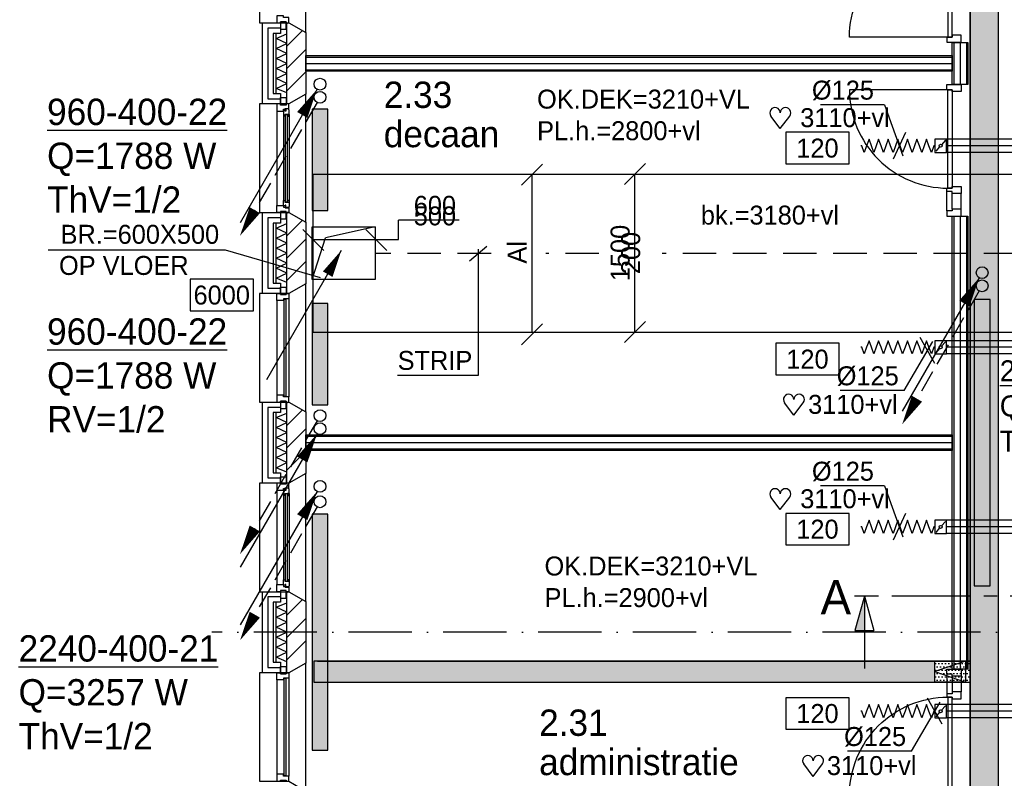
# Model space of a CAD drawing. Extents: x -1448 to 118900, y -195097 to 442500.
# Tile 61 of 103: x 63840 to 73186, y 381986 to 389188. Entities that reach past the tile are written whole.
import ezdxf
from ezdxf.enums import TextEntityAlignment as Align

# ---------------------------------------------------------------- set-up
doc = ezdxf.new("R2010")
doc.units = 0
doc.header["$LTSCALE"] = 100
for name, pattern in [('CENTER2', [11.25, 7.5, -1.25, 1.25, -1.25]), ('DASHDOT', [9, 6, -1.5, 0, -1.5]), ('HIDDEN2', [4.7625, 3.175, -1.5875]), ('LURETOUR', [6, 4, -2])]:
    doc.linetypes.add(name, pattern=pattern)
doc.layers.get('0').update_dxf_attribs({"linetype": 'CONTINUOUS'})
for name, color, linetype in [('AL$7----_STRAMIEN', 1, 'DASHDOT'), ('AL21----_BUITENWAND', 4, 'CONTINUOUS'), ('AL21K---_ISOLATIE', 1, 'CONTINUOUS'), ('AL22----_BINNENWAND', 7, 'CONTINUOUS'), ('AL28----_KONSTRUKTIE', 3, 'CONTINUOUS'), ('AL31----_BUITENKOZ', 7, 'CONTINUOUS'), ('AL32----_BINNENKOZ', 7, 'CONTINUOUS'), ('AL32----_DRAAIRICHTING', 1, 'CONTINUOUS'), ('ALL-----_REFLIJNEN', 8, 'CONTINUOUS'), ('ALXA3---_VOLZWART', 14, 'CONTINUOUS'), ('ALXAB---_PREFABBETON', 1, 'CONTINUOUS'), ('BL$2----', 7, 'CONTINUOUS'), ('BOUW', 8, 'CONTINUOUS'), ('DOORSNEDE', 1, 'CONTINUOUS'), ('KABELGOOT1', 8, 'CONTINUOUS'), ('WI561---', 1, 'CONTINUOUS'), ('WL561---', 4, 'CONTINUOUS'), ('WL561---_AANVOER', 4, 'CONTINUOUS'), ('WL561---_RETOUR', 4, 'CONTINUOUS'), ('WL570---', 3, 'CONTINUOUS'), ('WL570---_HARTLIJN', 1, 'CONTINUOUS'), ('WL570---_RETOUR', 3, 'CONTINUOUS'), ('WL570---_TOEVOER', 3, 'CONTINUOUS'), ('WM570---', 1, 'CONTINUOUS')]:
    doc.layers.add(name, color=color, linetype=linetype)
doc.styles.add('BURO-018', font='BUROFONT.shx', dxfattribs={"height": 180})
doc.styles.add('BURO-025', font='BUROFONT.shx', dxfattribs={"height": 250})
doc.styles.add('BURO-050', font='BUROFONT.shx', dxfattribs={"height": 500})
pattern_1 = [(0, (0, 558400.235), (15.875, 31.75), [0, -31.75])]

# ---------------------------------------------------------------- blocks, each defined once
blk = doc.blocks.new('2322401')
at = {"color": 0, "linetype": 'CONTINUOUS'}
for p, q in [((-0.5, 0.5, 1), (-0.5, 0.5)), ((-0.5, 0.5, 1), (-0.5, -0.5, 1)), ((0.5, 0.5, 1), (-0.5, 0.5, 1)), ((0.5, 0.5), (-0.5, 0.5)), ((-0.5, 0.5), (-0.5, -0.5)), ((0.5, 0.5, 1), (0.5, 0.5)), ((0.5, -0.5, 1), (0.5, 0.5, 1)), ((0.5, -0.5), (0.5, 0.5)), ((-0.5, -0.5, 1), (-0.5, -0.5)), ((-0.5, -0.5, 1), (0.5, -0.5, 1)), ((-0.5, -0.5), (0.5, -0.5)), ((0.5, -0.5, 1), (0.5, -0.5))]:
    blk.add_line(p, q, dxfattribs=at)
blk = doc.blocks.new('LDV4107')
at = {"color": 0, "linetype": 'CONTINUOUS'}
blk.add_line((-0.25, -0.433), (-6.75, -11.691), dxfattribs=at)
blk.add_lwpolyline([(-0.25, -0.433, 0, 1, 0), (-1.5, -2.598, 1, 1, 0)], format="xyseb", dxfattribs=at)
blk.add_circle((0, 0), 0.5, dxfattribs=at)
blk = doc.blocks.new('LDV2108')
at = {"color": 0, "linetype": 'CONTINUOUS'}
for p, q in [((-0.25, -0.433), (-1.187, -2.057)), ((-1.562, -2.706), (-2.5, -4.33)), ((-2.875, -4.98), (-3.812, -6.603)), ((-4.187, -7.253), (-5.125, -8.877)), ((-5.5, -9.526), (-6.437, -11.15))]:
    blk.add_line(p, q, dxfattribs=at)
blk.add_lwpolyline([(-6.75, -11.691, 0, 1, 0), (-5.5, -9.526, 1, 1, 0)], format="xyseb", dxfattribs=at)
blk.add_circle((0, 0), 0.5, dxfattribs=at)
blk = doc.blocks.new('CVHATCH1')
at = {"color": 0, "linetype": 'CONTINUOUS'}
blk.add_solid([(-0.5, -0.5), (0.5, -0.5), (-0.5, 0.5), (0.5, 0.5)], dxfattribs=at)
blk = doc.blocks.new('EH100000')
at = {"linetype": 'BYBLOCK'}
for p, q in [((1, 0.5), (0, 0.5)), ((1, 0.5, 1), (0, 0.5, 1)), ((0, -0.5, 1), (1, -0.5, 1)), ((1, -0.5), (0, -0.5))]:
    blk.add_line(p, q, dxfattribs=at)
at = {"linetype": 'BYBLOCK', "invisible_edges": 15}
for points in [[(1, -0.5), (0, -0.5), (0, 0.5), (1, 0.5)], [(0, 0.5), (1, 0.5), (1, 0.5, 1), (0, 0.5, 1)], [(0, -0.5, 1), (1, -0.5, 1), (1, -0.5), (0, -0.5)]]:
    blk.add_3dface(points, dxfattribs=at)
blk = doc.blocks.new('EH100001')
at = {"linetype": 'BYBLOCK'}
for p, q in [((1, 0.5, 1), (0, 0.5, 1)), ((0, -0.5, 1), (1, -0.5, 1))]:
    blk.add_line(p, q, dxfattribs=at)
blk.add_lwpolyline([(0, -0.5), (1, 0), (0, 0.5)], dxfattribs=at)
blk.add_lwpolyline([(0, -0.5), (1, 0), (0, 0.5)], dxfattribs=at)
blk.add_lwpolyline([(1, -0.5), (0, -0.5), (0, 0.5), (1, 0.5)], close=True, dxfattribs=at)
at = {"linetype": 'BYBLOCK', "invisible_edges": 15}
for points in [[(1, -0.5), (0, -0.5), (0, 0.5), (1, 0.5)], [(0, 0.5), (1, 0.5), (1, 0.5, 1), (0, 0.5, 1)], [(0, -0.5, 1), (1, -0.5, 1), (1, -0.5), (0, -0.5)]]:
    blk.add_3dface(points, dxfattribs=at)
blk = doc.blocks.new('EH100005')
blk.add_lwpolyline([(-1, -0.5), (0, -0.5), (0, 0.5), (-1, 0.5)])
blk = doc.blocks.new('LU-1D-K-7D')
at = {"color": 0, "linetype": 'CONTINUOUS'}
for p, q in [((-0.5, 62.5), (0.5, 62.5)), ((-0.5, -62.5), (0.5, -62.5))]:
    blk.add_line(p, q, dxfattribs=at)
at = {"layer": 'WL570---_HARTLIJN', "linetype": 'CENTER2'}
blk.add_line((-0.5, 0), (0.5, 0), dxfattribs=at)
blk = doc.blocks.new('*U63', base_point=(73844.3, 38488.7))
at = {"layer": 'WM570---', "linetype": 'CONTINUOUS'}
for p, q in [((73703.4, 38877), (73097, 38877)), ((73703.4, 38877), (73878.4, 38394.7)), ((73904, 38616.4), (73784.6, 38361))]:
    blk.add_line(p, q, dxfattribs=at)
at = {"layer": 'WM570---', "linetype": 'CONTINUOUS', "style": 'BURO-018'}
blk.add_text('%%c125', height=180, dxfattribs=at).set_placement((73603.4, 38927), align=Align.RIGHT)
blk = doc.blocks.new('LU-1D-F-7D2BC')
at = {"color": 0, "linetype": 'CONTINUOUS'}
for p, q in [((-350, 0), (-341.2, 0)), ((-341.2, 0), (-318.5, 62.5)), ((-318.5, 62.5), (-295.7, 0)), ((-295.7, 0), (-273, -62.5)), ((-273, -62.5), (-250.2, 0)), ((-250.2, 0), (-227.5, 62.5)), ((-227.5, 62.5), (-204.7, 0)), ((-204.7, 0), (-182, -62.5)), ((-182, -62.5), (-159.2, 0)), ((-159.2, 0), (-136.5, 62.5)), ((-136.5, 62.5), (-113.7, 0)), ((-113.7, 0), (-91, -62.5)), ((-91, -62.5), (-68.2, 0)), ((-68.2, 0), (-45.5, 62.5)), ((-45.5, 62.5), (-22.7, 0)), ((-22.7, 0), (0, -62.5)), ((0, -62.5), (22.7, 0)), ((22.7, 0), (45.5, 62.5)), ((45.5, 62.5), (68.2, 0)), ((68.2, 0), (91, -62.5)), ((91, -62.5), (113.7, 0)), ((113.7, 0), (136.5, 62.5)), ((136.5, 62.5), (159.2, 0)), ((159.2, 0), (182, -62.5)), ((182, -62.5), (204.7, 0)), ((204.7, 0), (227.5, 62.5)), ((227.5, 62.5), (250.2, 0)), ((250.2, 0), (273, -62.5)), ((273, -62.5), (295.7, 0)), ((295.7, 0), (318.5, 62.5)), ((318.5, 62.5), (341.2, 0)), ((341.2, 0), (350, 0))]:
    blk.add_line(p, q, dxfattribs=at)
blk = doc.blocks.new('LU-ORND')
at = {"color": 0, "linetype": 'CONTINUOUS'}
for p, q in [((-3, 1.5), (-3, -1.5)), ((3, 1.5), (-3, 1.5)), ((3, -1.5), (3, 1.5)), ((-3, -1.5), (3, -1.5))]:
    blk.add_line(p, q, dxfattribs=at)
blk = doc.blocks.new('HART')
at = {"color": 1}
for q in [(-39.7, 52.4), (39.7, 52.4)]:
    blk.add_line((0, 0), q, dxfattribs=at)
for centre, start, end in [((-22.1, 65.7), 0, 217.1867), ((22.1, 65.7), 322.8133, 180)]:
    blk.add_arc(centre, 22.1, start, end, dxfattribs=at)
blk = doc.blocks.new('LU-1D-KL-7D70')
at = {"color": 0, "linetype": 'CONTINUOUS'}
for p, q in [((-56.4, 62.5), (-56.4, -62.5)), ((56.4, 62.5), (-56.4, 62.5)), ((47, 52), (9.5, 10.5)), ((56.4, -62.5), (56.4, 62.5)), ((-56.4, -62.5), (56.4, -62.5)), ((-9.5, -10.5), (-47, -52))]:
    blk.add_line(p, q, dxfattribs=at)
blk.add_circle((0, 0), 14.1, dxfattribs=at)
blk = doc.blocks.new('*U131', base_point=(73330.6, 24160.6))
at = {"color": 0, "linetype": 'CONTINUOUS'}
for p, q in [((73143.9, 23842.9), (73418, 24309.3)), ((73437.3, 24100.7), (73297.3, 24345.4)), ((73143.9, 23842.9), (72537.5, 23842.9))]:
    blk.add_line(p, q, dxfattribs=at)
at = {"layer": 'WM570---', "linetype": 'CONTINUOUS', "style": 'BURO-018'}
blk.add_text('%%c125', height=180, dxfattribs=at).set_placement((73093.9, 23892.9), align=Align.RIGHT)
blk = doc.blocks.new('LU-PIJL1')
at = {"color": 0, "linetype": 'CONTINUOUS'}
blk.add_line((0, 0), (10.12, 17.54), dxfattribs=at)
blk.add_lwpolyline([(10.12, 17.54, 0, 1.5, 0), (8.25, 14.29, 1.5, 1.5, 0)], format="xyseb", dxfattribs=at)
blk = doc.blocks.new('LU-2-KUZ')
at = {"color": 0, "linetype": 'HIDDEN2'}
for p, q in [((-0.5, 0.5), (0.5, 0.5)), ((-0.5, -0.5), (-0.5, 0.5)), ((0.5, 0.5), (-0.289, 0.289)), ((0.5, 0.5), (0.5, -0.5)), ((-0.5, -0.5), (-0.289, 0.289)), ((0.5, -0.5), (-0.5, -0.5))]:
    blk.add_line(p, q, dxfattribs=at)
blk = doc.blocks.new('CVRINFO2')
at = {"color": 0, "linetype": 'CONTINUOUS', "style": 'BURO-025'}
for tag, p in [('CV_TEXT125', (0, 0)), ('CV_TEXT225', (0, -4.167)), ('CV_TEXT325', (0, -8.333)), ('CV_TEXT425', (0, -12.5))]:
    blk.add_attdef(tag, p, '', height=2.5, dxfattribs=at)
blk = doc.blocks.new('LU-2D-K-5DC')
at = {"color": 0, "linetype": 'CONTINUOUS'}
for p, q in [((-0.5, 750), (0.5, 750)), ((-0.5, -750), (0.5, -750))]:
    blk.add_line(p, q, dxfattribs=at)
blk = doc.blocks.new('*U228', base_point=(69679, 386972.9))
at = {"layer": 'WM570---', "linetype": 'CONTINUOUS'}
for p, q in [((69778.7, 387822.6), (69579.3, 387623.2)), ((69679, 386222.9), (69679, 387722.9)), ((69778.7, 386322.6), (69579.3, 386123.2))]:
    blk.add_line(p, q, dxfattribs=at)
at = {"layer": 'WM570---', "linetype": 'CONTINUOUS', "style": 'BURO-018'}
for s, p in [('1500', (69629, 386972.9)), ('200', (69729, 386972.9))]:
    blk.add_text(s, height=180, rotation=90, dxfattribs=at).set_placement(p, align=Align.CENTER)

msp = doc.modelspace()

# ---------------------------------------------------------------- hatches: boundary and pattern name
at = {"layer": 'KABELGOOT1'}
h = msp.add_hatch(dxfattribs=at)
h.set_pattern_fill('DOTS', color=256, scale=20, style=0)
h.set_pattern_definition(pattern_1)
h.paths.add_polyline_path([(73131.1, 392236.3), (72861.1, 392236.3), (72861.1, 378743.3), (73131.1, 378743.3)])
h = msp.add_hatch(dxfattribs=at)
h.set_pattern_fill('DOTS', color=256, scale=20, style=0)
h.set_pattern_definition(pattern_1)
h.paths.add_polyline_path([(72526.4, 382899.6), (72526.4, 383099.3), (66630.1, 383099.3), (66630.1, 382899.6)])
h = msp.add_hatch(dxfattribs=at)
h.set_pattern_fill('DOTS', color=256, scale=20, style=0)
h.set_pattern_definition([(0, (0, 560400.235), (15.875, 31.75), [0, -31.75])])
h.paths.add_polyline_path([(72526.6, 383099.6), (72526.6, 382899.3), (72859.1, 382899.3), (72859.1, 383099.3), (72799.1, 383099.3), (72799.1, 383099.6)])

# ---------------------------------------------------------------- linework, layer by layer
at = {"layer": 'AL$7----_STRAMIEN', "color": 1}
msp.add_line((83762.6, 383372.7), (65664.7, 383372.7), dxfattribs=at)
at = {"layer": 'AL21----_BUITENWAND', "color": 8}
for p, q in [((66145.4, 388387.7), (66145.4, 389157.7)), ((66145.4, 389157.7), (66314.4, 389157.7)), ((66314.4, 389157.7), (66314.4, 389057.7)), ((66314.4, 389057.7), (66245.4, 389057.7)), ((66245.4, 389057.7), (66245.4, 388487.7)), ((66245.4, 388487.7), (66314.4, 388487.7)), ((66314.4, 388487.7), (66314.4, 388387.7)), ((66314.4, 388387.7), (66145.4, 388387.7)), ((66145.4, 386587.7), (66145.4, 387357.7)), ((66145.4, 387357.7), (66314.4, 387357.7)), ((66314.4, 387357.7), (66314.4, 387257.7)), ((66314.4, 387257.7), (66245.4, 387257.7)), ((66245.4, 387257.7), (66245.4, 386687.7)), ((66245.4, 386687.7), (66314.4, 386687.7)), ((66314.4, 386687.7), (66314.4, 386587.7)), ((66314.4, 386587.7), (66145.4, 386587.7)), ((66145.4, 384787.7), (66145.4, 385557.7)), ((66145.4, 385557.7), (66314.4, 385557.7)), ((66314.4, 385557.7), (66314.4, 385457.7)), ((66314.4, 385457.7), (66245.4, 385457.7)), ((66245.4, 385457.7), (66245.4, 384887.7)), ((66245.4, 384887.7), (66314.4, 384887.7)), ((66314.4, 384887.7), (66314.4, 384787.7)), ((66314.4, 384787.7), (66145.4, 384787.7)), ((66145.4, 382987.7), (66145.4, 383757.7)), ((66145.4, 383757.7), (66314.4, 383757.7)), ((66314.4, 383757.7), (66314.4, 383657.7)), ((66314.4, 383657.7), (66245.4, 383657.7)), ((66245.4, 383657.7), (66245.4, 383087.7)), ((66245.4, 383087.7), (66314.4, 383087.7)), ((66314.4, 383087.7), (66314.4, 382987.7)), ((66314.4, 382987.7), (66145.4, 382987.7))]:
    msp.add_line(p, q, dxfattribs=at)
at = {"layer": 'AL21K---_ISOLATIE', "color": 8, "linetype": 'CONTINUOUS'}
for p, q in [((66275.4, 388487.7), (66275.4, 389057.7)), ((66275.4, 389010.2), (66375.4, 389053.5)), ((66375.4, 388962.7), (66275.4, 389010.2)), ((66375.4, 388487.7), (66375.4, 389057.7)), ((66275.4, 388915.2), (66375.4, 388962.7)), ((66375.4, 388867.7), (66275.4, 388915.2)), ((66275.4, 388820.2), (66375.4, 388867.7)), ((66375.4, 388772.7), (66275.4, 388820.2)), ((66275.4, 388725.2), (66375.4, 388772.7)), ((66375.4, 388677.7), (66275.4, 388725.2)), ((66275.4, 388630.2), (66375.4, 388677.7)), ((66375.4, 388582.7), (66275.4, 388630.2)), ((66275.4, 388535.2), (66375.4, 388582.7)), ((66375.4, 388491.9), (66275.4, 388535.2)), ((66275.4, 386687.7), (66275.4, 387257.7)), ((66275.4, 387210.2), (66375.4, 387253.5)), ((66375.4, 386687.7), (66375.4, 387257.7)), ((66375.4, 387162.7), (66275.4, 387210.2)), ((66275.4, 387115.2), (66375.4, 387162.7)), ((66375.4, 387067.7), (66275.4, 387115.2)), ((66275.4, 387020.2), (66375.4, 387067.7)), ((66375.4, 386972.7), (66275.4, 387020.2)), ((66275.4, 386925.2), (66375.4, 386972.7)), ((66375.4, 386877.7), (66275.4, 386925.2)), ((66275.4, 386830.2), (66375.4, 386877.7)), ((66375.4, 386782.7), (66275.4, 386830.2)), ((66275.4, 386735.2), (66375.4, 386782.7)), ((66375.4, 386691.9), (66275.4, 386735.2)), ((66275.4, 384887.7), (66275.4, 385457.7)), ((66275.4, 385410.2), (66375.4, 385453.5)), ((66375.4, 384887.7), (66375.4, 385457.7)), ((66375.4, 385362.7), (66275.4, 385410.2)), ((66275.4, 385315.2), (66375.4, 385362.7)), ((66375.4, 385267.7), (66275.4, 385315.2)), ((66275.4, 385220.2), (66375.4, 385267.7)), ((66375.4, 385172.7), (66275.4, 385220.2)), ((66275.4, 385125.2), (66375.4, 385172.7)), ((66375.4, 385077.7), (66275.4, 385125.2)), ((66275.4, 385030.2), (66375.4, 385077.7)), ((66375.4, 384982.7), (66275.4, 385030.2)), ((66275.4, 384935.2), (66375.4, 384982.7)), ((66375.4, 384891.9), (66275.4, 384935.2)), ((66275.4, 383087.7), (66275.4, 383657.7)), ((66275.4, 383610.2), (66375.4, 383653.5)), ((66375.4, 383562.7), (66275.4, 383610.2)), ((66375.4, 383087.7), (66375.4, 383657.7)), ((66275.4, 383515.2), (66375.4, 383562.7)), ((66375.4, 383467.7), (66275.4, 383515.2)), ((66275.4, 383420.2), (66375.4, 383467.7)), ((66375.4, 383372.7), (66275.4, 383420.2)), ((66275.4, 383325.2), (66375.4, 383372.7)), ((66375.4, 383277.7), (66275.4, 383325.2)), ((66275.4, 383230.2), (66375.4, 383277.7)), ((66375.4, 383182.7), (66275.4, 383230.2)), ((66275.4, 383135.2), (66375.4, 383182.7)), ((66375.4, 383091.9), (66275.4, 383135.2))]:
    msp.add_line(p, q, dxfattribs=at)
at = {"layer": 'AL22----_BINNENWAND', "color": 8}
for p, q in [((72690.4, 388572.7), (72690.4, 388972.7)), ((72690.4, 388972.7), (72840.4, 388972.7)), ((72840.4, 388972.7), (72840.4, 388572.7)), ((66555.4, 388847.7), (72690.4, 388847.7)), ((66555.4, 388697.7), (66555.4, 388847.7)), ((72690.4, 388847.7), (72690.4, 388697.7)), ((72690.4, 388697.7), (66555.4, 388697.7)), ((72840.4, 388572.7), (72690.4, 388572.7)), ((72690.4, 383023.8), (72690.4, 387321.7)), ((72690.4, 387321.7), (72840.4, 387321.7)), ((72840.4, 387321.7), (72840.4, 383023.8)), ((66555.4, 385247.7), (72690.4, 385247.7)), ((66555.4, 385097.7), (66555.4, 385247.7)), ((72690.4, 385247.7), (72690.4, 385097.7)), ((72690.4, 385097.7), (66555.4, 385097.7)), ((72840.4, 383023.8), (72690.4, 383023.8))]:
    msp.add_line(p, q, dxfattribs=at)
at = {"layer": 'AL22----_BINNENWAND', "color": 8, "linetype": 'CONTINUOUS'}
for p, q in [((72705.4, 388972.7), (72705.4, 388572.7)), ((72825.4, 388972.7), (72825.4, 388572.7)), ((66555.4, 388832.7), (72690.4, 388832.7)), ((66555.4, 388712.7), (72690.4, 388712.7)), ((72705.4, 387321.7), (72705.4, 383023.8)), ((72825.4, 387321.7), (72825.4, 383023.8)), ((66555.4, 385232.7), (72690.4, 385232.7)), ((66555.4, 385112.7), (72690.4, 385112.7))]:
    msp.add_line(p, q, dxfattribs=at)
at = {"layer": 'AL28----_KONSTRUKTIE', "color": 8}
for p, q in [((66375.4, 389157.7), (66395.4, 389157.7)), ((66375.4, 388387.7), (66375.4, 389157.7)), ((66395.4, 389157.7), (66555.4, 389065.4)), ((66555.4, 389065.4), (66555.4, 388480.1)), ((66555.4, 388480.1), (66395.4, 388387.7)), ((66395.4, 388387.7), (66375.4, 388387.7)), ((66375.4, 387357.7), (66395.4, 387357.7)), ((66375.4, 386587.7), (66375.4, 387357.7)), ((66395.4, 387357.7), (66555.4, 387265.4)), ((66555.4, 387265.4), (66555.4, 386680.1)), ((66555.4, 386680.1), (66395.4, 386587.7)), ((66395.4, 386587.7), (66375.4, 386587.7)), ((66375.4, 385557.7), (66395.4, 385557.7)), ((66375.4, 384787.7), (66375.4, 385557.7)), ((66395.4, 385557.7), (66555.4, 385465.4)), ((66555.4, 385465.4), (66555.4, 384880.1)), ((66555.4, 384880.1), (66395.4, 384787.7)), ((66395.4, 384787.7), (66375.4, 384787.7)), ((66375.4, 383757.7), (66395.4, 383757.7)), ((66375.4, 382987.7), (66375.4, 383757.7)), ((66395.4, 383757.7), (66555.4, 383665.4)), ((66555.4, 383665.4), (66555.4, 383080.1)), ((66555.4, 383080.1), (66395.4, 382987.7)), ((66395.4, 382987.7), (66375.4, 382987.7))]:
    msp.add_line(p, q, dxfattribs=at)
at = {"layer": 'AL31----_BUITENKOZ', "color": 8}
for points in [[(66395.4, 389157.7), (66555.4, 389065.4), (66555.4, 390280.1), (66395.4, 390187.7), (66115.4, 390187.7), (66115.4, 389157.7)], [(66370.4, 389167.7), (66314.4, 389167.7), (66314.4, 389096.7), (66370.4, 389096.7)], [(66395.4, 387357.7), (66555.4, 387265.4), (66555.4, 388480.1), (66395.4, 388387.7), (66115.4, 388387.7), (66115.4, 387357.7)], [(66370.4, 388377.7), (66314.4, 388377.7), (66314.4, 388448.7), (66370.4, 388448.7)], [(66395.4, 388387.7), (66370.4, 388387.7), (66370.4, 388377.7), (66314.4, 388377.7), (66314.4, 388387.7), (66281.4, 388387.7), (66281.4, 388320.7), (66344.4, 388320.7), (66344.4, 388337.7), (66359.4, 388337.7), (66359.4, 388343.7), (66395.4, 388343.7)], [(66398.4, 388331), (66394.1, 388333.5), (66394.1, 388340.5), (66364.4, 388340.5), (66364.4, 388318), (66359.4, 388318), (66359.4, 388326), (66344.4, 388326), (66344.4, 388320.7), (66344.4, 388273.6), (66357.4, 388271.5), (66357.4, 388288.5), (66398.4, 388288.5)], [(66396.1, 388288.5), (66382.6, 388288.5), (66382.6, 388271.5), (66396.1, 388271.5)], [(66395.4, 387357.7), (66370.4, 387357.7), (66370.4, 387367.7), (66314.4, 387367.7), (66314.4, 387357.7), (66281.4, 387357.7), (66281.4, 387424.7), (66344.4, 387424.7), (66344.4, 387407.7), (66359.4, 387407.7), (66359.4, 387401.7), (66395.4, 387401.7)], [(66398.4, 387414.4), (66394.1, 387412), (66394.1, 387404.9), (66364.4, 387404.9), (66364.4, 387427.4), (66359.4, 387427.4), (66359.4, 387419.4), (66344.4, 387419.4), (66344.4, 387424.7), (66344.4, 387471.9), (66357.4, 387473.9), (66357.4, 387456.9), (66398.4, 387456.9)], [(66396.1, 387456.9), (66382.6, 387456.9), (66382.6, 387473.9), (66396.1, 387473.9)], [(66370.4, 387367.7), (66314.4, 387367.7), (66314.4, 387296.7), (66370.4, 387296.7)], [(66395.4, 385557.7), (66555.4, 385465.4), (66555.4, 386680.1), (66395.4, 386587.7), (66115.4, 386587.7), (66115.4, 385557.7)], [(66370.4, 386577.7), (66314.4, 386577.7), (66314.4, 386648.7), (66370.4, 386648.7)], [(66370.4, 385567.7), (66314.4, 385567.7), (66314.4, 385496.7), (66370.4, 385496.7)], [(66395.4, 383757.7), (66555.4, 383665.4), (66555.4, 384880.1), (66395.4, 384787.7), (66115.4, 384787.7), (66115.4, 383757.7)], [(66395.4, 384787.7), (66370.4, 384787.7), (66370.4, 384777.7), (66314.4, 384777.7), (66314.4, 384787.7), (66281.4, 384787.7), (66281.4, 384720.7), (66344.4, 384720.7), (66344.4, 384737.7), (66359.4, 384737.7), (66359.4, 384743.7), (66395.4, 384743.7)], [(66370.4, 384777.7), (66314.4, 384777.7), (66314.4, 384848.7), (66370.4, 384848.7)], [(66398.4, 384731), (66394.1, 384733.5), (66394.1, 384740.5), (66364.4, 384740.5), (66364.4, 384718), (66359.4, 384718), (66359.4, 384726), (66344.4, 384726), (66344.4, 384720.7), (66344.4, 384673.6), (66357.4, 384671.5), (66357.4, 384688.5), (66398.4, 384688.5)], [(66396.1, 384688.5), (66382.6, 384688.5), (66382.6, 384671.5), (66396.1, 384671.5)], [(66398.4, 383814.4), (66394.1, 383812), (66394.1, 383804.9), (66364.4, 383804.9), (66364.4, 383827.4), (66359.4, 383827.4), (66359.4, 383819.4), (66344.4, 383819.4), (66344.4, 383824.7), (66344.4, 383871.9), (66357.4, 383873.9), (66357.4, 383856.9), (66398.4, 383856.9)], [(66396.1, 383856.9), (66382.6, 383856.9), (66382.6, 383873.9), (66396.1, 383873.9)], [(66395.4, 383757.7), (66370.4, 383757.7), (66370.4, 383767.7), (66314.4, 383767.7), (66314.4, 383757.7), (66281.4, 383757.7), (66281.4, 383824.7), (66344.4, 383824.7), (66344.4, 383807.7), (66359.4, 383807.7), (66359.4, 383801.7), (66395.4, 383801.7)], [(66370.4, 383767.7), (66314.4, 383767.7), (66314.4, 383696.7), (66370.4, 383696.7)], [(66395.4, 381957.7), (66555.4, 381865.4), (66555.4, 383080.1), (66395.4, 382987.7), (66115.4, 382987.7), (66115.4, 381957.7)], [(66370.4, 382977.7), (66314.4, 382977.7), (66314.4, 383048.7), (66370.4, 383048.7)]]:
    msp.add_lwpolyline(points, close=True, dxfattribs=at)
at = {"layer": 'AL31----_BUITENKOZ', "color": 8, "linetype": 'CONTINUOUS'}
for points in [[(66395.4, 389207.7), (66395.4, 389207.7), (66344.4, 389207.7), (66344.4, 389224.7), (66281.4, 389224.7), (66281.4, 389224.7), (66281.4, 389224.7), (66281.4, 389224.7), (66281.4, 389224.7), (66281.4, 389157.7), (66314.4, 389157.7), (66314.4, 389167.7), (66370.4, 389167.7), (66370.4, 389157.7), (66370.4, 389157.7), (66395.4, 389157.7)], [(66380.4, 388286.5), (66359.4, 388286.5), (66359.4, 387458.9), (66380.4, 387458.9)], [(66395.4, 386537.7), (66395.4, 386537.7), (66344.4, 386537.7), (66344.4, 386520.7), (66281.4, 386520.7), (66281.4, 386520.7), (66281.4, 386520.7), (66281.4, 386520.7), (66281.4, 386520.7), (66281.4, 386587.7), (66314.4, 386587.7), (66314.4, 386577.7), (66370.4, 386577.7), (66370.4, 386587.7), (66370.4, 386587.7), (66395.4, 386587.7)], [(66369.4, 386532.7), (66348.4, 386532.7), (66348.4, 385612.7), (66369.4, 385612.7)], [(66395.4, 385607.7), (66395.4, 385607.7), (66344.4, 385607.7), (66344.4, 385624.7), (66281.4, 385624.7), (66281.4, 385624.7), (66281.4, 385624.7), (66281.4, 385624.7), (66281.4, 385624.7), (66281.4, 385557.7), (66314.4, 385557.7), (66314.4, 385567.7), (66370.4, 385567.7), (66370.4, 385557.7), (66370.4, 385557.7), (66395.4, 385557.7)], [(66380.4, 384686.5), (66359.4, 384686.5), (66359.4, 383858.9), (66380.4, 383858.9)], [(66395.4, 382937.7), (66395.4, 382937.7), (66344.4, 382937.7), (66344.4, 382920.7), (66281.4, 382920.7), (66281.4, 382920.7), (66281.4, 382920.7), (66281.4, 382920.7), (66281.4, 382920.7), (66281.4, 382987.7), (66314.4, 382987.7), (66314.4, 382977.7), (66370.4, 382977.7), (66370.4, 382987.7), (66370.4, 382987.7), (66395.4, 382987.7)], [(66369.4, 382932.7), (66348.4, 382932.7), (66348.4, 382012.7), (66369.4, 382012.7)], [(66395.4, 382007.7), (66395.4, 382007.7), (66344.4, 382007.7), (66344.4, 382024.7), (66281.4, 382024.7), (66281.4, 382024.7), (66281.4, 382024.7), (66281.4, 382024.7), (66281.4, 382024.7), (66281.4, 381957.7), (66314.4, 381957.7), (66314.4, 381967.7), (66370.4, 381967.7), (66370.4, 381957.7), (66370.4, 381957.7), (66395.4, 381957.7)]]:
    msp.add_lwpolyline(points, close=True, dxfattribs=at)
at = {"layer": 'AL31----_BUITENKOZ', "color": 8}
for points in [[(66281.4, 388320.7), (66281.4, 387424.7)], [(66344.4, 388273.6), (66344.4, 387471.9)], [(66398.4, 388288.5), (66398.4, 387456.9)], [(66281.4, 386520.7), (66281.4, 385624.7)], [(66395.4, 386537.7), (66395.4, 385607.7)], [(66281.4, 384720.7), (66281.4, 383824.7)], [(66344.4, 384673.6), (66344.4, 383871.9)], [(66398.4, 384688.5), (66398.4, 383856.9)], [(66281.4, 382920.7), (66281.4, 382024.7)], [(66395.4, 382937.7), (66395.4, 382007.7)]]:
    msp.add_lwpolyline(points, dxfattribs=at)
at = {"layer": 'AL32----_BINNENKOZ', "color": 8}
for points in [[(72689.9, 389956.8), (72649.9, 389956.8), (72649.9, 389022.8), (72689.9, 389022.8)], [(72689.9, 389039.8), (72689.9, 389022.8), (72638.9, 389022.8), (72638.9, 388972.8), (72777.9, 388972.8), (72777.9, 389039.8)], [(72689.9, 388505.7), (72689.9, 388522.7), (72638.9, 388522.7), (72638.9, 388572.7), (72777.9, 388572.7), (72777.9, 388505.7)], [(72689.9, 387588.7), (72649.9, 387588.7), (72649.9, 388522.7), (72689.9, 388522.7)], [(72689.9, 387388.7), (72689.9, 387371.7), (72638.9, 387371.7), (72638.9, 387321.7), (72777.9, 387321.7), (72777.9, 387388.7)], [(72689.9, 382956.8), (72689.9, 382973.8), (72638.9, 382973.8), (72638.9, 383023.8), (72777.9, 383023.8), (72777.9, 382956.8)], [(72689.9, 382756.8), (72649.9, 382756.8), (72649.9, 381822.8), (72689.9, 381822.8)]]:
    msp.add_lwpolyline(points, close=True, dxfattribs=at)
for points in [[(72638.9, 387555.7), (72638.9, 387588.7), (72689.9, 387588.7), (72689.9, 387605.7), (72777.9, 387605.7), (72777.9, 387538.7), (72689.9, 387538.7), (72689.9, 387555.7), (72638.9, 387555.7), (72638.9, 387588.7)], [(72638.9, 387371.7), (72638.9, 387555.7)], [(72689.9, 387388.7), (72689.9, 387538.7)], [(72777.9, 387388.7), (72777.9, 387538.7)], [(72638.9, 382973.8), (72638.9, 382789.8)], [(72689.9, 382956.8), (72689.9, 382806.8)], [(72777.9, 382956.8), (72777.9, 382806.8)], [(72638.9, 382789.8), (72638.9, 382756.8), (72689.9, 382756.8), (72689.9, 382739.8), (72777.9, 382739.8), (72777.9, 382806.8), (72689.9, 382806.8), (72689.9, 382789.8), (72638.9, 382789.8), (72638.9, 382756.8)]]:
    msp.add_lwpolyline(points, dxfattribs=at)
at = {"layer": 'AL32----_DRAAIRICHTING', "color": 8}
for points in [[(72649.9, 389022.8), (71715.9, 389022.8, -0.414214), (72649.9, 389956.8, -0.414214)], [(72649.9, 388522.7), (71715.9, 388522.7, 0.414214), (72649.9, 387588.7, 0.414214)], [(72649.9, 381822.8), (71715.9, 381822.8, -0.414214), (72649.9, 382756.8, -0.414214)]]:
    msp.add_lwpolyline(points, format="xyb", dxfattribs=at)
at = {"layer": 'ALL-----_REFLIJNEN', "color": 8, "linetype": 'CONTINUOUS'}
for p, q in [((66314.4, 389107.7), (66195.4, 389107.7)), ((66195.4, 389107.7), (66195.4, 388437.7)), ((72765.4, 388972.7), (72765.4, 388572.7)), ((66555.4, 388772.7), (72690.4, 388772.7)), ((66195.4, 388437.7), (66314.4, 388437.7)), ((72765.4, 387321.7), (72765.4, 383023.8)), ((66314.4, 387307.7), (66195.4, 387307.7)), ((66195.4, 387307.7), (66195.4, 386637.7)), ((66195.4, 386637.7), (66314.4, 386637.7)), ((66314.4, 385507.7), (66195.4, 385507.7)), ((66195.4, 385507.7), (66195.4, 384837.7)), ((66555.4, 385172.7), (72690.4, 385172.7)), ((66195.4, 384837.7), (66314.4, 384837.7)), ((66314.4, 383707.7), (66195.4, 383707.7)), ((66195.4, 383707.7), (66195.4, 383037.7)), ((66195.4, 383037.7), (66314.4, 383037.7))]:
    msp.add_line(p, q, dxfattribs=at)
at = {"layer": 'ALXA3---_VOLZWART', "color": 8}
for p, q in [((66314.4, 389107.7), (66195.4, 389107.7)), ((66195.4, 389107.7), (66195.4, 388437.7)), ((66195.4, 388437.7), (66314.4, 388437.7)), ((66314.4, 387307.7), (66195.4, 387307.7)), ((66195.4, 387307.7), (66195.4, 386637.7)), ((66195.4, 386637.7), (66314.4, 386637.7)), ((66314.4, 385507.7), (66195.4, 385507.7)), ((66195.4, 385507.7), (66195.4, 384837.7)), ((66195.4, 384837.7), (66314.4, 384837.7)), ((66314.4, 383707.7), (66195.4, 383707.7)), ((66195.4, 383707.7), (66195.4, 383037.7)), ((66195.4, 383037.7), (66314.4, 383037.7))]:
    msp.add_line(p, q, dxfattribs=at)
at = {"layer": 'ALXAB---_PREFABBETON', "color": 8}
for p, q in [((66375.4, 389148.6), (66384.5, 389157.7)), ((66375.4, 388936.5), (66523, 389084.1)), ((66375.4, 388724.4), (66555.4, 388904.4)), ((66375.4, 388512.2), (66555.4, 388692.2)), ((66375.4, 387348.6), (66384.5, 387357.7)), ((66375.4, 387136.5), (66523, 387284.1)), ((66375.4, 386924.4), (66555.4, 387104.4)), ((66375.4, 386712.2), (66555.4, 386892.2)), ((66375.4, 385548.6), (66384.5, 385557.7)), ((66375.4, 385336.5), (66523, 385484.1)), ((66375.4, 385124.4), (66555.4, 385304.4)), ((66375.4, 384912.2), (66555.4, 385092.2)), ((66375.4, 383748.6), (66384.5, 383757.7)), ((66375.4, 383536.5), (66523, 383684.1)), ((66375.4, 383324.4), (66555.4, 383504.4)), ((66375.4, 383112.2), (66555.4, 383292.2))]:
    msp.add_line(p, q, dxfattribs=at)
at = {"layer": 'BL$2----', "color": 1, "linetype": 'HIDDEN2'}
for p, q in [((68314.3, 386968.2), (67222.6, 386968.2)), ((69337.8, 386968.2), (68832.9, 386968.2)), ((73309, 386968.2), (69938.3, 386968.2))]:
    msp.add_line(p, q, dxfattribs=at)
at = {"layer": 'DOORSNEDE', "color": 5}
msp.add_line((71955.1, 383715.3), (71763.5, 383715.3), dxfattribs=at)
at = {"layer": 'DOORSNEDE', "color": 220}
for p, q in [((71857.9, 383715.3), (71767.7, 383390.2)), ((71857.9, 383715.3), (71857.9, 383029)), ((71857.9, 383715.3), (71948.2, 383390.2)), ((71767.7, 383390.2), (71948.2, 383390.2))]:
    msp.add_line(p, q, dxfattribs=at)
at = {"layer": 'DOORSNEDE', "color": 220, "linetype": 'CENTER2'}
msp.add_line((77367.1, 383715.3), (71781.4, 383715.3), dxfattribs=at)
at = {"layer": 'DOORSNEDE', "color": 220}
msp.add_solid([(71767.7, 383390.2), (71857.9, 383390.2), (71857.9, 383715.3)], dxfattribs=at)
at = {"layer": 'WL570---'}
msp.add_line((66622.1, 387722.9), (66622.1, 386218), dxfattribs=at)
at = {"layer": 'WL570---', "color": 1}
for p, q in [((65794.4, 387001.3), (64109.4, 387001.3)), ((66696.1, 386737.8), (65794.4, 387001.3))]:
    msp.add_line(p, q, dxfattribs=at)
at = {"layer": 'WM570---', "linetype": 'CONTINUOUS'}
for p, q in [((68800.8, 387816.2), (68601.4, 387616.8)), ((68701.1, 387718.4), (68701.1, 386218)), ((68009.7, 387285.3), (67435.5, 387285.3)), ((67435.5, 387101.5), (67435.5, 387285.3)), ((66527.3, 387195.7), (66726.7, 386996.3)), ((67126.6, 387195.7), (67326, 386996.3)), ((66618.6, 387101.5), (67435.5, 387101.5)), ((68800.8, 386299.5), (68601.4, 386100.1))]:
    msp.add_line(p, q, dxfattribs=at)
at = {"layer": 'WM570---'}
for p, q in [((68109.6, 386900), (68273.4, 387036.4)), ((68191.5, 387009.1), (68191.5, 385808.8)), ((68191.5, 385808.8), (67427.3, 385808.8))]:
    msp.add_line(p, q, dxfattribs=at)

# ---------------------------------------------------------------- block references
at = {"layer": 'KABELGOOT1', "zscale": 60}
for name, p, xscale, yscale, rotation in [('EH100000', (72996.1, 391891.3, 3650), 13147.99999999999, 270, 270), ('EH100005', (66630.1, 382999.3, 3650), 60, 200, 180), ('EH100000', (72859.1, 382999.3, 3650), 6193, 200, 180)]:
    msp.add_blockref(name, p, dxfattribs=dict(at, xscale=xscale, yscale=yscale, rotation=rotation))
at = {"layer": 'KABELGOOT1', "extrusion": (0.707106, -0.000648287, 0.707107), "xscale": 410.1219330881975, "yscale": 200, "zscale": 60, "rotation": 89.99999999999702}
msp.add_blockref('EH100001', (383066, -48689.8, 53791.7), dxfattribs=at)
at = {"layer": 'WI561---'}
ref = msp.add_blockref('CVRINFO2', (64099.5, 388187.9), dxfattribs=dict(at, xscale=100, yscale=100, zscale=100))
ref.add_attrib('CV_TEXT125', '%%u960-400-22', (64099.5, 388187.9), dxfattribs={"layer": '0', "color": 2, "linetype": 'CONTINUOUS', "height": 250, "style": 'BURO-025'})
ref.add_attrib('CV_TEXT225', 'Q=1788 W', (64099.5, 387771.3), dxfattribs={"layer": '0', "color": 2, "linetype": 'CONTINUOUS', "height": 250, "style": 'BURO-025'})
ref.add_attrib('CV_TEXT325', 'ThV=1/2', (64099.5, 387354.6), dxfattribs={"layer": '0', "color": 2, "linetype": 'CONTINUOUS', "height": 250, "style": 'BURO-025'})
ref = msp.add_blockref('CVRINFO2', (64099.5, 386102.7), dxfattribs=dict(at, xscale=100, yscale=100, zscale=100))
ref.add_attrib('CV_TEXT125', '%%u960-400-22', (64099.5, 386102.7), dxfattribs={"layer": '0', "color": 2, "linetype": 'CONTINUOUS', "height": 250, "style": 'BURO-025'})
ref.add_attrib('CV_TEXT225', 'Q=1788 W', (64099.5, 385686.1), dxfattribs={"layer": '0', "color": 2, "linetype": 'CONTINUOUS', "height": 250, "style": 'BURO-025'})
ref.add_attrib('CV_TEXT325', 'RV=1/2', (64099.5, 385269.4), dxfattribs={"layer": '0', "color": 2, "linetype": 'CONTINUOUS', "height": 250, "style": 'BURO-025'})
ref = msp.add_blockref('CVRINFO2', (73143, 385754.4), dxfattribs=dict(at, xscale=80, yscale=80, zscale=80))
ref.add_attrib('CV_TEXT125', '%%u2240-400-21', (73143, 385754.4), dxfattribs={"layer": '0', "color": 2, "linetype": 'CONTINUOUS', "height": 200, "style": 'BURO-025'})
ref.add_attrib('CV_TEXT225', 'Q=2213 W', (73143, 385421.1), dxfattribs={"layer": '0', "color": 2, "linetype": 'CONTINUOUS', "height": 200, "style": 'BURO-025'})
ref.add_attrib('CV_TEXT325', 'ThV=1/2', (73143, 385087.7), dxfattribs={"layer": '0', "color": 2, "linetype": 'CONTINUOUS', "height": 200, "style": 'BURO-025'})
ref = msp.add_blockref('CVRINFO2', (63829, 383094.4), dxfattribs=dict(at, xscale=100, yscale=100, zscale=100))
ref.add_attrib('CV_TEXT125', '%%u2240-400-21', (63829, 383094.4), dxfattribs={"layer": '0', "color": 2, "linetype": 'CONTINUOUS', "height": 250, "style": 'BURO-025'})
ref.add_attrib('CV_TEXT225', 'Q=3257 W', (63829, 382677.7), dxfattribs={"layer": '0', "color": 2, "linetype": 'CONTINUOUS', "height": 250, "style": 'BURO-025'})
ref.add_attrib('CV_TEXT325', 'ThV=1/2', (63829, 382261.1), dxfattribs={"layer": '0', "color": 2, "linetype": 'CONTINUOUS', "height": 250, "style": 'BURO-025'})
at = {"layer": 'WL561---', "yscale": 150, "rotation": 270.0000000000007}
for name, p, xscale, zscale in [('2322401', (66690.4, 387857.9), 960, 400), ('CVHATCH1', (66690.4, 387857.9), 960, 960), ('2322401', (66690.4, 386012.7), 960, 400), ('CVHATCH1', (66690.4, 386012.7), 960, 960), ('CVHATCH1', (72975.4, 385172.7), 2720, 2720), ('2322401', (72975.4, 385172.7), 2720, 400), ('CVHATCH1', (72975.4, 385172.7), 2720, 2720), ('2322401', (72975.4, 385172.7), 2720, 400), ('2322401', (66690.4, 383372.7), 2240, 400), ('CVHATCH1', (66690.4, 383372.7), 2240, 2240)]:
    msp.add_blockref(name, p, dxfattribs=dict(at, xscale=xscale, zscale=zscale))
at = {"layer": 'WL561---_AANVOER', "color": 2, "xscale": 112.5, "yscale": 112.5, "zscale": 112.5}
for p in [(66690.4, 388575.9), (72975.4, 386786.2), (66690.4, 385304.9), (66690.4, 384757.5)]:
    msp.add_blockref('LDV4107', p, dxfattribs=at)
at = {"layer": 'WL561---_RETOUR', "color": 2, "xscale": 112.5, "yscale": 112.5, "zscale": 112.5}
for p in [(66690.4, 388451.1), (72975.4, 386661.4), (66690.4, 385429.3), (66690.4, 384611.4)]:
    msp.add_blockref('LDV2108', p, dxfattribs=at)
at = {"layer": 'WL570---_RETOUR', "linetype": 'LURETOUR', "rotation": 180}
for p in [(72175, 387990.7), (72175, 386078.1), (72175, 384373.3), (72175, 382623.3)]:
    msp.add_blockref('LU-1D-F-7D2BC', p, dxfattribs=at)
at = {"layer": 'WL570---_RETOUR', "linetype": 'CONTINUOUS', "rotation": 359.9999999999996}
for p in [(72581.5, 387990.7), (72581.5, 386078.1), (72581.5, 384373.3), (72581.5, 382623.3)]:
    msp.add_blockref('LU-1D-KL-7D70', p, dxfattribs=at)
at = {"layer": 'WL570---_RETOUR', "linetype": 'LURETOUR', "rotation": 179.9999999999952}
for p, xscale in [((74033.1, 387990.7), 2790.432263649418), ((74017.4, 386078.1), 2758.914920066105), ((74022.8, 384373.3), 2769.844494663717), ((74033.8, 382623.3), 2791.703643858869)]:
    msp.add_blockref('LU-1D-K-7D', p, dxfattribs=dict(at, xscale=xscale))
at = {"layer": 'WL570---_RETOUR', "linetype": 'LURETOUR', "xscale": 7424.28321851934}
msp.add_blockref('LU-2D-K-5DC', (70334.3, 386972.9), dxfattribs=at)
at = {"layer": 'WL570---_RETOUR', "color": 3, "linetype": 'LURETOUR', "xscale": 600, "yscale": 500}
msp.add_blockref('LU-2-KUZ', (66914.4, 386972.9), dxfattribs=at)
at = {"layer": 'WL570---_TOEVOER', "xscale": 70, "yscale": 70, "zscale": 70}
msp.add_blockref('LU-PIJL1', (66185.8, 385771.6), dxfattribs=at)
at = {"layer": 'WM570---'}
for name, p in [('*U63', (72189.2, 387990.7)), ('*U228', (69679, 386972.9)), ('*U131', (72420.6, 385984.9)), ('*U63', (72189.2, 384373.3)), ('*U131', (72490.6, 382560.8))]:
    msp.add_blockref(name, p, dxfattribs=at)
at = {"layer": 'WM570---', "xscale": 2.25, "yscale": 2.25, "zscale": 2.25}
for p in [(71059.2, 388155.4), (71188.4, 385434), (71059.2, 384538), (71371, 382005)]:
    msp.add_blockref('HART', p, dxfattribs=at)
at = {"layer": 'WM570---'}
ref = msp.add_blockref('LU-ORND', (71412, 387968.9), dxfattribs=dict(at, xscale=100, yscale=100, zscale=100))
ref.add_attrib('LU_TEXT1', '120', dxfattribs={"layer": '0', "color": 1, "linetype": 'CONTINUOUS', "height": 180, "style": 'BURO-018'}).set_placement((71412, 387968.9), align=Align.MIDDLE)
ref = msp.add_blockref('LU-ORND', (65757.6, 386574), dxfattribs=dict(at, xscale=100, yscale=100, zscale=100))
ref.add_attrib('LU_TEXT1', '6000', dxfattribs={"layer": '0', "color": 1, "linetype": 'CONTINUOUS', "height": 180, "style": 'BURO-018'}).set_placement((65757.6, 386574), align=Align.MIDDLE)
ref = msp.add_blockref('LU-ORND', (71317.2, 385965.5), dxfattribs=dict(at, xscale=100, yscale=100, zscale=100))
ref.add_attrib('LU_TEXT1', '120', dxfattribs={"layer": '0', "color": 1, "linetype": 'CONTINUOUS', "height": 180, "style": 'BURO-018'}).set_placement((71317.2, 385965.5), align=Align.MIDDLE)
ref = msp.add_blockref('LU-ORND', (71412, 384351.5), dxfattribs=dict(at, xscale=100, yscale=100, zscale=100))
ref.add_attrib('LU_TEXT1', '120', dxfattribs={"layer": '0', "color": 1, "linetype": 'CONTINUOUS', "height": 180, "style": 'BURO-018'}).set_placement((71412, 384351.5), align=Align.MIDDLE)
ref = msp.add_blockref('LU-ORND', (71412, 382601.5), dxfattribs=dict(at, xscale=100, yscale=100, zscale=100))
ref.add_attrib('LU_TEXT1', '120', dxfattribs={"layer": '0', "color": 1, "linetype": 'CONTINUOUS', "height": 180, "style": 'BURO-018'}).set_placement((71412, 382601.5), align=Align.MIDDLE)

# ---------------------------------------------------------------- texts
at = {"layer": 'BL$2----', "color": 1, "style": 'BURO-018'}
msp.add_text('STRIP', height=180, dxfattribs=at).set_placement((67427.3, 385863.3))
at = {"layer": 'BOUW', "style": 'BURO-025'}
for s, p in [('2.33', (67295.2, 388350.2)), ('decaan', (67295.2, 387977.1)), ('2.31', (68770.1, 382389.3)), ('administratie', (68770.1, 382016.3))]:
    msp.add_text(s, height=250, dxfattribs=at).set_placement(p)
at = {"layer": 'BOUW', "color": 1, "style": 'BURO-018'}
for s, p in [('OK.DEK=3210+VL', (68750.8, 388343.8)), ('PL.h.=2800+vl', (68750.8, 388043.8)), ('OK.DEK=3210+VL', (68821.3, 383911.8)), ('PL.h.=2900+vl', (68821.3, 383611.8))]:
    msp.add_text(s, height=180, dxfattribs=at).set_placement(p)
at = {"layer": 'DOORSNEDE', "color": 2, "style": 'BURO-050'}
msp.add_text('A', height=325, dxfattribs=at).set_placement((71441.8, 383542.7))
at = {"layer": 'WL570---', "color": 1, "style": 'BURO-018'}
for s, p in [('BR.=600X500', (64227.6, 387060.4)), ('OP VLOER', (64212.8, 386764.9))]:
    msp.add_text(s, height=180, dxfattribs=at).set_placement(p)
at = {"layer": 'WM570---', "color": 1, "style": 'BURO-018'}
for s, p in [('3110+vl', (71248.6, 388167.7)), ('bk.=3180+vl', (70305.3, 387242.7)), ('3110+vl', (71323.6, 385446.2)), ('3110+vl', (71248.6, 384550.2)), ('3110+vl', (71501.9, 382017.2))]:
    msp.add_text(s, height=180, dxfattribs=at).set_placement(p)
at = {"layer": 'WM570---', "linetype": 'CONTINUOUS', "style": 'BURO-018'}
for s, p in [('600', (67780.9, 387335.3)), ('500', (67780.9, 387235.3))]:
    msp.add_text(s, height=180, dxfattribs=at).set_placement(p, align=Align.CENTER)
at = {"layer": 'WM570---', "color": 2, "linetype": 'CONTINUOUS', "style": 'BURO-018'}
msp.add_text('Al', height=180, rotation=90, dxfattribs=at).set_placement((68651.1, 386979.2), align=Align.CENTER)

doc.saveas('drawing.dxf')
